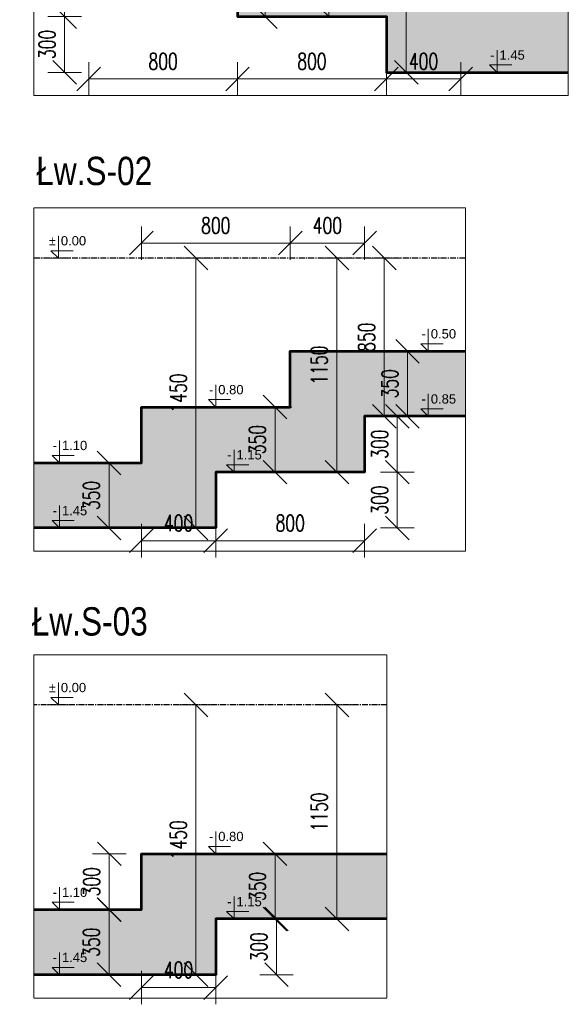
# Model space of a CAD drawing. Extents: x -274995 to 107519, y -337635 to 244261.
# Tile 46 of 49: x 69516 to 72465, y -18977 to -13687. Entities that reach past the tile are written whole.
import ezdxf
from ezdxf.enums import TextEntityAlignment as Align

# ---------------------------------------------------------------- set-up
doc = ezdxf.new("R2010")
doc.units = 0
doc.header["$LTSCALE"] = 10
doc.header["$MEASUREMENT"] = 0
doc.linetypes.add('CENTER', pattern=[50.8, 31.75, -6.35, 6.35, -6.35])
doc.linetypes.add('HIDDEN', pattern=[0.375, 0.25, -0.125])
doc.layers.add('AutoCAD_Structural_Detailing_symbole graficzne', color=7, linetype='Continuous')
for name, color, linetype, lineweight in [('P-Linia1', 3, 'Continuous', 40), ('P-Linia1a', 142, 'Continuous', 53), ('P-Opis', 1, 'Continuous', 18), ('P-Opis fundamenty', 193, 'Continuous', 9), ('P-Przerywana', 13, 'HIDDEN', 9), ('P-Wymiar', 254, 'Continuous', 9)]:
    doc.layers.add(name, color=color, linetype=linetype, lineweight=lineweight)
doc.styles.add('_Fd Opis', font='arial.ttf', dxfattribs={"width": 0.8})
doc.styles.add('ROMANS', font='romans.shx', dxfattribs={"width": 0.7})
doc.styles.add('style1', font='arial.ttf')
doc.dimstyles.new('A50', dxfattribs={"dimscale": 50, "dimtxt": 1.75, "dimasz": 0.1, "dimexe": 0, "dimexo": 0, "dimgap": 1, "dimtad": 1, "dimdec": 4, "dimrnd": 0.1, "dimdsep": 46, "dimtxsty": 'ROMANS', "dimblk": '[[[[[[[[', "dimcen": 2, "dimdle": 2, "dimse1": 1, "dimse2": 1, "dimclrd": 256, "dimclrt": 1, "dimadec": 0, "dimazin": 0, "dimtfac": 1, "dimtdec": 4, "dimtix": 1, "dimtmove": 2, "dimatfit": 3, "dimldrblk": '[[[[[[[[', "dimfxl": 1, "dimtvp": 0.6, "dimtolj": 1, "dimlwd": -1, "dimarcsym": 0})

# ---------------------------------------------------------------- blocks, each defined once
blk = doc.blocks.new('[[[[[[[[')
at = {"layer": 'P-Wymiar'}
for p, q in [((-12.7, -12.7), (12.7, 12.7)), ((0, 18), (0, -18)), ((0, 0), (-4.6, 0))]:
    blk.add_line(p, q, dxfattribs=at)
blk = doc.blocks.new('*D149')
at = {"layer": 'Defpoints', "color": 0, "lineweight": 30, "transparency": 16777216}
for p in [(572.4, 456.7), (679.1, 456.7), (572.4, -993.3)]:
    blk.add_point(p, dxfattribs=at)
at = {"layer": 'P-Opis', "transparency": 16777216}
blk.add_line((679.1, -988.3), (679.1, 451.7), dxfattribs=at)
at = {"layer": 'P-Opis', "transparency": 16777216, "xscale": 5, "yscale": 5, "zscale": 5}
for p, rotation in [((679.1, 456.7), 90), ((679.1, -993.3), 270)]:
    blk.add_blockref('[[[[[[[[', p, dxfattribs=dict(at, rotation=rotation))
at = {"layer": 'P-Opis', "color": 1, "transparency": 16777216, "insert": (584.4, -268.3), "char_height": 87.5, "attachment_point": 5, "rotation": 90, "style": 'ROMANS'}
blk.add_mtext('\\A1;1450', dxfattribs=at)
blk = doc.blocks.new('*D150')
at = {"layer": 'Defpoints', "color": 0, "lineweight": 30, "transparency": 16777216}
for p in [(-78.4, 456.7), (-71.1, 456.7), (-71.1, -693.3)]:
    blk.add_point(p, dxfattribs=at)
at = {"layer": 'P-Opis', "transparency": 16777216}
blk.add_line((-78.4, -688.3), (-78.4, 451.7), dxfattribs=at)
at = {"layer": 'P-Opis', "transparency": 16777216, "xscale": 5, "yscale": 5, "zscale": 5}
for p, rotation in [((-78.4, 456.7), 90), ((-78.4, -693.3), 270)]:
    blk.add_blockref('[[[[[[[[', p, dxfattribs=dict(at, rotation=rotation))
at = {"layer": 'P-Opis', "color": 1, "transparency": 16777216, "insert": (-173.1, -118.3), "char_height": 87.5, "attachment_point": 5, "rotation": 90, "style": 'ROMANS'}
blk.add_mtext('\\A1;1150', dxfattribs=at)
blk = doc.blocks.new('*D151')
at = {"layer": 'Defpoints', "color": 0, "lineweight": 30, "transparency": 16777216}
for p in [(-874, 456.7), (-865.5, 456.7), (-865.5, -393.3)]:
    blk.add_point(p, dxfattribs=at)
at = {"layer": 'P-Opis', "transparency": 16777216}
blk.add_line((-874, -388.3), (-874, 451.7), dxfattribs=at)
at = {"layer": 'P-Opis', "transparency": 16777216, "xscale": 5, "yscale": 5, "zscale": 5}
for p, rotation in [((-874, 456.7), 90), ((-874, -393.3), 270)]:
    blk.add_blockref('[[[[[[[[', p, dxfattribs=dict(at, rotation=rotation))
at = {"layer": 'P-Opis', "color": 1, "transparency": 16777216, "insert": (-968.7, 31.7), "char_height": 87.5, "attachment_point": 5, "rotation": 90, "style": 'ROMANS'}
blk.add_mtext('\\A1;850', dxfattribs=at)
blk = doc.blocks.new('*D152')
at = {"layer": 'Defpoints', "color": 0, "lineweight": 30, "transparency": 16777216}
for p in [(-1027.6, -393.3), (-227.6, -393.3), (-227.6, -1028.7)]:
    blk.add_point(p, dxfattribs=at)
at = {"layer": 'P-Opis', "transparency": 16777216}
blk.add_line((-1022.6, -1028.7), (-232.6, -1028.7), dxfattribs=at)
at = {"layer": 'P-Opis', "transparency": 16777216, "xscale": 5, "yscale": 5, "zscale": 5, "rotation": 180}
blk.add_blockref('[[[[[[[[', (-1027.6, -1028.7), dxfattribs=at)
at = {"layer": 'P-Opis', "transparency": 16777216, "xscale": 5, "yscale": 5, "zscale": 5}
blk.add_blockref('[[[[[[[[', (-227.6, -1028.7), dxfattribs=at)
at = {"layer": 'P-Opis', "color": 1, "transparency": 16777216, "insert": (-627.6, -934), "char_height": 87.5, "attachment_point": 5, "style": 'ROMANS'}
blk.add_mtext('\\A1;800', dxfattribs=at)
blk = doc.blocks.new('*D153')
at = {"layer": 'Defpoints', "color": 0, "lineweight": 30, "transparency": 16777216}
for p in [(-227.6, -393.3), (572.4, -1028.7), (572.4, -1028.7)]:
    blk.add_point(p, dxfattribs=at)
at = {"layer": 'P-Opis', "transparency": 16777216}
blk.add_line((-222.6, -1028.7), (567.4, -1028.7), dxfattribs=at)
at = {"layer": 'P-Opis', "transparency": 16777216, "xscale": 5, "yscale": 5, "zscale": 5, "rotation": 180}
blk.add_blockref('[[[[[[[[', (-227.6, -1028.7), dxfattribs=at)
at = {"layer": 'P-Opis', "transparency": 16777216, "xscale": 5, "yscale": 5, "zscale": 5}
blk.add_blockref('[[[[[[[[', (572.4, -1028.7), dxfattribs=at)
at = {"layer": 'P-Opis', "color": 1, "transparency": 16777216, "insert": (172.4, -934), "char_height": 87.5, "attachment_point": 5, "style": 'ROMANS'}
blk.add_mtext('\\A1;800', dxfattribs=at)
blk = doc.blocks.new('*D154')
at = {"layer": 'Defpoints', "color": 0, "lineweight": 30, "transparency": 16777216}
for p in [(972.4, -643.3), (572.4, -1028.7), (972.4, -1028.7)]:
    blk.add_point(p, dxfattribs=at)
at = {"layer": 'P-Opis', "transparency": 16777216}
blk.add_line((577.4, -1028.7), (967.4, -1028.7), dxfattribs=at)
at = {"layer": 'P-Opis', "transparency": 16777216, "xscale": 5, "yscale": 5, "zscale": 5, "rotation": 180}
blk.add_blockref('[[[[[[[[', (572.4, -1028.7), dxfattribs=at)
at = {"layer": 'P-Opis', "transparency": 16777216, "xscale": 5, "yscale": 5, "zscale": 5}
blk.add_blockref('[[[[[[[[', (972.4, -1028.7), dxfattribs=at)
at = {"layer": 'P-Opis', "color": 1, "transparency": 16777216, "insert": (772.4, -934), "char_height": 87.5, "attachment_point": 5, "style": 'ROMANS'}
blk.add_mtext('\\A1;400', dxfattribs=at)
blk = doc.blocks.new('*D155')
at = {"layer": 'Defpoints', "color": 0, "lineweight": 30, "transparency": 16777216}
for p in [(-1156.7, -693.3), (572.4, -693.3), (572.4, -993.3)]:
    blk.add_point(p, dxfattribs=at)
at = {"layer": 'P-Opis', "transparency": 16777216}
blk.add_line((-1156.7, -988.3), (-1156.7, -698.3), dxfattribs=at)
at = {"layer": 'P-Opis', "transparency": 16777216, "xscale": 5, "yscale": 5, "zscale": 5}
for p, rotation in [((-1156.7, -693.3), 90), ((-1156.7, -993.3), 270)]:
    blk.add_blockref('[[[[[[[[', p, dxfattribs=dict(at, rotation=rotation))
at = {"layer": 'P-Opis', "color": 1, "transparency": 16777216, "insert": (-1251.4, -843.3), "char_height": 87.5, "attachment_point": 5, "rotation": 90, "style": 'ROMANS'}
blk.add_mtext('\\A1;300', dxfattribs=at)
blk = doc.blocks.new('*D156')
at = {"layer": 'Defpoints', "color": 0, "lineweight": 30, "transparency": 16777216}
for p in [(-1156.7, -393.3), (-227.6, -393.3), (572.4, -693.3)]:
    blk.add_point(p, dxfattribs=at)
at = {"layer": 'P-Opis', "transparency": 16777216}
blk.add_line((-1156.7, -688.3), (-1156.7, -398.3), dxfattribs=at)
at = {"layer": 'P-Opis', "transparency": 16777216, "xscale": 5, "yscale": 5, "zscale": 5}
for p, rotation in [((-1156.7, -393.3), 90), ((-1156.7, -693.3), 270)]:
    blk.add_blockref('[[[[[[[[', p, dxfattribs=dict(at, rotation=rotation))
at = {"layer": 'P-Opis', "color": 1, "transparency": 16777216, "insert": (-1251.4, -543.3), "char_height": 87.5, "attachment_point": 5, "rotation": 90, "style": 'ROMANS'}
blk.add_mtext('\\A1;300', dxfattribs=at)
blk = doc.blocks.new('*D157')
at = {"layer": 'Defpoints', "color": 0, "lineweight": 30, "transparency": 16777216}
for p in [(-1156.7, -93.3), (-1027.6, -93.3), (-227.6, -393.3)]:
    blk.add_point(p, dxfattribs=at)
at = {"layer": 'P-Opis', "transparency": 16777216}
blk.add_line((-1156.7, -388.3), (-1156.7, -98.3), dxfattribs=at)
at = {"layer": 'P-Opis', "transparency": 16777216, "xscale": 5, "yscale": 5, "zscale": 5}
for p, rotation in [((-1156.7, -93.3), 90), ((-1156.7, -393.3), 270)]:
    blk.add_blockref('[[[[[[[[', p, dxfattribs=dict(at, rotation=rotation))
at = {"layer": 'P-Opis', "color": 1, "transparency": 16777216, "insert": (-1251.4, -243.3), "char_height": 87.5, "attachment_point": 5, "rotation": 90, "style": 'ROMANS'}
blk.add_mtext('\\A1;300', dxfattribs=at)
blk = doc.blocks.new('*D158')
at = {"layer": 'Defpoints', "color": 0, "lineweight": 30, "transparency": 16777216}
for p in [(-1207, 256.7), (-1246.3, -93.3), (-1235, -93.3)]:
    blk.add_point(p, dxfattribs=at)
at = {"layer": 'P-Opis', "transparency": 16777216}
blk.add_line((-1246.3, 251.7), (-1246.3, -88.3), dxfattribs=at)
at = {"layer": 'P-Opis', "transparency": 16777216, "xscale": 5, "yscale": 5, "zscale": 5}
for p, rotation in [((-1246.3, 256.7), 90), ((-1246.3, -93.3), 270)]:
    blk.add_blockref('[[[[[[[[', p, dxfattribs=dict(at, rotation=rotation))
at = {"layer": 'P-Opis', "color": 1, "transparency": 16777216, "insert": (-1341, 81.7), "char_height": 87.5, "attachment_point": 5, "rotation": 90, "style": 'ROMANS'}
blk.add_mtext('\\A1;350', dxfattribs=at)
blk = doc.blocks.new('*D159')
at = {"layer": 'Defpoints', "color": 0, "lineweight": 30, "transparency": 16777216}
for p in [(172.4, 537.3), (-627.6, 106.7), (172.4, -43.3)]:
    blk.add_point(p, dxfattribs=at)
at = {"layer": 'P-Opis', "transparency": 16777216}
blk.add_line((-622.6, 537.3), (167.4, 537.3), dxfattribs=at)
at = {"layer": 'P-Opis', "transparency": 16777216, "xscale": 5, "yscale": 5, "zscale": 5, "rotation": 180}
blk.add_blockref('[[[[[[[[', (-627.6, 537.3), dxfattribs=at)
at = {"layer": 'P-Opis', "transparency": 16777216, "xscale": 5, "yscale": 5, "zscale": 5}
blk.add_blockref('[[[[[[[[', (172.4, 537.3), dxfattribs=at)
at = {"layer": 'P-Opis', "color": 1, "transparency": 16777216, "insert": (-227.6, 632), "char_height": 87.5, "attachment_point": 5, "style": 'ROMANS'}
blk.add_mtext('\\A1;800', dxfattribs=at)
blk = doc.blocks.new('*D160')
at = {"layer": 'Defpoints', "color": 0, "lineweight": 30, "transparency": 16777216}
for p in [(972.4, 537.3), (172.4, -43.3), (972.4, -493.3)]:
    blk.add_point(p, dxfattribs=at)
at = {"layer": 'P-Opis', "transparency": 16777216}
blk.add_line((177.4, 537.3), (967.4, 537.3), dxfattribs=at)
at = {"layer": 'P-Opis', "transparency": 16777216, "xscale": 5, "yscale": 5, "zscale": 5, "rotation": 180}
blk.add_blockref('[[[[[[[[', (172.4, 537.3), dxfattribs=at)
at = {"layer": 'P-Opis', "transparency": 16777216, "xscale": 5, "yscale": 5, "zscale": 5}
blk.add_blockref('[[[[[[[[', (972.4, 537.3), dxfattribs=at)
at = {"layer": 'P-Opis', "color": 1, "transparency": 16777216, "insert": (572.4, 632), "char_height": 87.5, "attachment_point": 5, "style": 'ROMANS'}
blk.add_mtext('\\A1;800', dxfattribs=at)
blk = doc.blocks.new('*D161')
at = {"layer": 'Defpoints', "color": 0, "lineweight": 30, "transparency": 16777216}
for p in [(-627.6, 537.3), (-627.6, 13.9), (-1027.6, -178.2)]:
    blk.add_point(p, dxfattribs=at)
at = {"layer": 'P-Opis', "transparency": 16777216}
blk.add_line((-1022.6, 537.3), (-632.6, 537.3), dxfattribs=at)
at = {"layer": 'P-Opis', "transparency": 16777216, "xscale": 5, "yscale": 5, "zscale": 5, "rotation": 180}
blk.add_blockref('[[[[[[[[', (-1027.6, 537.3), dxfattribs=at)
at = {"layer": 'P-Opis', "transparency": 16777216, "xscale": 5, "yscale": 5, "zscale": 5}
blk.add_blockref('[[[[[[[[', (-627.6, 537.3), dxfattribs=at)
at = {"layer": 'P-Opis', "color": 1, "transparency": 16777216, "insert": (-827.6, 632), "char_height": 87.5, "attachment_point": 5, "style": 'ROMANS'}
blk.add_mtext('\\A1;400', dxfattribs=at)
blk = doc.blocks.new('*D162')
at = {"layer": 'Defpoints', "color": 0, "lineweight": 30, "transparency": 16777216}
for p in [(-743.4, 1165.4), (-636.8, 1165.4), (-636.8, -284.6)]:
    blk.add_point(p, dxfattribs=at)
at = {"layer": 'P-Opis', "transparency": 16777216}
blk.add_line((-743.4, -279.6), (-743.4, 1160.4), dxfattribs=at)
at = {"layer": 'P-Opis', "transparency": 16777216, "xscale": 5, "yscale": 5, "zscale": 5}
for p, rotation in [((-743.4, 1165.4), 90), ((-743.4, -284.6), 270)]:
    blk.add_blockref('[[[[[[[[', p, dxfattribs=dict(at, rotation=rotation))
at = {"layer": 'P-Opis', "color": 1, "transparency": 16777216, "insert": (-838.1, 440.4), "char_height": 87.5, "attachment_point": 5, "rotation": 90, "style": 'ROMANS'}
blk.add_mtext('\\A1;1450', dxfattribs=at)
blk = doc.blocks.new('*D163')
at = {"layer": 'Defpoints', "color": 0, "lineweight": 30, "transparency": 16777216}
for p in [(6.7, 1165.4), (14.1, 1165.4), (6.7, 15.4)]:
    blk.add_point(p, dxfattribs=at)
at = {"layer": 'P-Opis', "transparency": 16777216}
blk.add_line((14.1, 20.4), (14.1, 1160.4), dxfattribs=at)
at = {"layer": 'P-Opis', "transparency": 16777216, "xscale": 5, "yscale": 5, "zscale": 5}
for p, rotation in [((14.1, 1165.4), 90), ((14.1, 15.4), 270)]:
    blk.add_blockref('[[[[[[[[', p, dxfattribs=dict(at, rotation=rotation))
at = {"layer": 'P-Opis', "color": 1, "transparency": 16777216, "insert": (-80.6, 590.4), "char_height": 87.5, "attachment_point": 5, "rotation": 90, "style": 'ROMANS'}
blk.add_mtext('\\A1;1150', dxfattribs=at)
blk = doc.blocks.new('*D164')
at = {"layer": 'Defpoints', "color": 0, "lineweight": 30, "transparency": 16777216}
for p in [(260.3, 1165.4), (268.8, 1165.4), (260.3, 315.4)]:
    blk.add_point(p, dxfattribs=at)
at = {"layer": 'P-Opis', "transparency": 16777216}
blk.add_line((268.8, 320.4), (268.8, 1160.4), dxfattribs=at)
at = {"layer": 'P-Opis', "transparency": 16777216, "xscale": 5, "yscale": 5, "zscale": 5}
for p, rotation in [((268.8, 1165.4), 90), ((268.8, 315.4), 270)]:
    blk.add_blockref('[[[[[[[[', p, dxfattribs=dict(at, rotation=rotation))
at = {"layer": 'P-Opis', "color": 1, "transparency": 16777216, "insert": (174.1, 740.4), "char_height": 87.5, "attachment_point": 5, "rotation": 90, "style": 'ROMANS'}
blk.add_mtext('\\A1;850', dxfattribs=at)
blk = doc.blocks.new('*D165')
at = {"layer": 'Defpoints', "color": 0, "lineweight": 30, "transparency": 16777216}
for p in [(163.2, 315.4), (-636.8, -353.1), (-636.8, -353.1)]:
    blk.add_point(p, dxfattribs=at)
at = {"layer": 'P-Opis', "transparency": 16777216}
blk.add_line((158.2, -353.1), (-631.8, -353.1), dxfattribs=at)
at = {"layer": 'P-Opis', "transparency": 16777216, "xscale": 5, "yscale": 5, "zscale": 5, "rotation": 180}
blk.add_blockref('[[[[[[[[', (-636.8, -353.1), dxfattribs=at)
at = {"layer": 'P-Opis', "transparency": 16777216, "xscale": 5, "yscale": 5, "zscale": 5}
blk.add_blockref('[[[[[[[[', (163.2, -353.1), dxfattribs=at)
at = {"layer": 'P-Opis', "color": 1, "transparency": 16777216, "insert": (-236.8, -258.5), "char_height": 87.5, "attachment_point": 5, "style": 'ROMANS'}
blk.add_mtext('\\A1;800', dxfattribs=at)
blk = doc.blocks.new('*D166')
at = {"layer": 'Defpoints', "color": 0, "lineweight": 30, "transparency": 16777216}
for p in [(-1036.8, 65.4), (-1036.8, -353.1), (-636.8, -353.1)]:
    blk.add_point(p, dxfattribs=at)
at = {"layer": 'P-Opis', "transparency": 16777216}
blk.add_line((-641.8, -353.1), (-1031.8, -353.1), dxfattribs=at)
at = {"layer": 'P-Opis', "transparency": 16777216, "xscale": 5, "yscale": 5, "zscale": 5, "rotation": 180}
blk.add_blockref('[[[[[[[[', (-1036.8, -353.1), dxfattribs=at)
at = {"layer": 'P-Opis', "transparency": 16777216, "xscale": 5, "yscale": 5, "zscale": 5}
blk.add_blockref('[[[[[[[[', (-636.8, -353.1), dxfattribs=at)
at = {"layer": 'P-Opis', "color": 1, "transparency": 16777216, "insert": (-836.8, -258.5), "char_height": 87.5, "attachment_point": 5, "style": 'ROMANS'}
blk.add_mtext('\\A1;400', dxfattribs=at)
blk = doc.blocks.new('*D167')
at = {"layer": 'Defpoints', "color": 0, "lineweight": 30, "transparency": 16777216}
for p in [(-636.8, 15.4), (338.9, 15.4), (-636.8, -284.6)]:
    blk.add_point(p, dxfattribs=at)
at = {"layer": 'P-Opis', "transparency": 16777216}
blk.add_line((338.9, -279.6), (338.9, 10.4), dxfattribs=at)
at = {"layer": 'P-Opis', "transparency": 16777216, "xscale": 5, "yscale": 5, "zscale": 5}
for p, rotation in [((338.9, 15.4), 90), ((338.9, -284.6), 270)]:
    blk.add_blockref('[[[[[[[[', p, dxfattribs=dict(at, rotation=rotation))
at = {"layer": 'P-Opis', "color": 1, "transparency": 16777216, "insert": (244.2, -134.6), "char_height": 87.5, "attachment_point": 5, "rotation": 90, "style": 'ROMANS'}
blk.add_mtext('\\A1;300', dxfattribs=at)
blk = doc.blocks.new('*D168')
at = {"layer": 'Defpoints', "color": 0, "lineweight": 30, "transparency": 16777216}
for p in [(163.2, 315.4), (338.9, 315.4), (-636.8, 15.4)]:
    blk.add_point(p, dxfattribs=at)
at = {"layer": 'P-Opis', "transparency": 16777216}
blk.add_line((338.9, 20.4), (338.9, 310.4), dxfattribs=at)
at = {"layer": 'P-Opis', "transparency": 16777216, "xscale": 5, "yscale": 5, "zscale": 5}
for p, rotation in [((338.9, 315.4), 90), ((338.9, 15.4), 270)]:
    blk.add_blockref('[[[[[[[[', p, dxfattribs=dict(at, rotation=rotation))
at = {"layer": 'P-Opis', "color": 1, "transparency": 16777216, "insert": (244.2, 165.4), "char_height": 87.5, "attachment_point": 5, "rotation": 90, "style": 'ROMANS'}
blk.add_mtext('\\A1;300', dxfattribs=at)
blk = doc.blocks.new('*D169')
at = {"layer": 'Defpoints', "color": 0, "lineweight": 30, "transparency": 16777216}
for p in [(-1036.8, 1246), (-236.8, 815.4), (-1036.8, 665.4)]:
    blk.add_point(p, dxfattribs=at)
at = {"layer": 'P-Opis', "transparency": 16777216}
blk.add_line((-241.8, 1246), (-1031.8, 1246), dxfattribs=at)
at = {"layer": 'P-Opis', "transparency": 16777216, "xscale": 5, "yscale": 5, "zscale": 5, "rotation": 180}
blk.add_blockref('[[[[[[[[', (-1036.8, 1246), dxfattribs=at)
at = {"layer": 'P-Opis', "transparency": 16777216, "xscale": 5, "yscale": 5, "zscale": 5}
blk.add_blockref('[[[[[[[[', (-236.8, 1246), dxfattribs=at)
at = {"layer": 'P-Opis', "color": 1, "transparency": 16777216, "insert": (-636.8, 1340.7), "char_height": 87.5, "attachment_point": 5, "style": 'ROMANS'}
blk.add_mtext('\\A1;800', dxfattribs=at)
blk = doc.blocks.new('*D170')
at = {"layer": 'Defpoints', "color": 0, "lineweight": 30, "transparency": 16777216}
for p in [(-236.8, 1246), (-236.8, 722.6), (163.2, 530.5)]:
    blk.add_point(p, dxfattribs=at)
at = {"layer": 'P-Opis', "transparency": 16777216}
blk.add_line((158.2, 1246), (-231.8, 1246), dxfattribs=at)
at = {"layer": 'P-Opis', "transparency": 16777216, "xscale": 5, "yscale": 5, "zscale": 5, "rotation": 180}
blk.add_blockref('[[[[[[[[', (-236.8, 1246), dxfattribs=at)
at = {"layer": 'P-Opis', "transparency": 16777216, "xscale": 5, "yscale": 5, "zscale": 5}
blk.add_blockref('[[[[[[[[', (163.2, 1246), dxfattribs=at)
at = {"layer": 'P-Opis', "color": 1, "transparency": 16777216, "insert": (-36.8, 1340.7), "char_height": 87.5, "attachment_point": 5, "style": 'ROMANS'}
blk.add_mtext('\\A1;400', dxfattribs=at)
blk = doc.blocks.new('*D171')
at = {"layer": 'Defpoints', "color": 0, "lineweight": 30, "transparency": 16777216}
for p in [(386.6, 665.4), (386.6, 315.4), (393.8, 315.4)]:
    blk.add_point(p, dxfattribs=at)
at = {"layer": 'P-Opis', "transparency": 16777216}
blk.add_line((393.8, 660.4), (393.8, 320.4), dxfattribs=at)
at = {"layer": 'P-Opis', "transparency": 16777216, "xscale": 5, "yscale": 5, "zscale": 5}
for p, rotation in [((393.8, 665.4), 90), ((393.8, 315.4), 270)]:
    blk.add_blockref('[[[[[[[[', p, dxfattribs=dict(at, rotation=rotation))
at = {"layer": 'P-Opis', "color": 1, "transparency": 16777216, "insert": (299.1, 490.4), "char_height": 87.5, "attachment_point": 5, "rotation": 90, "style": 'ROMANS'}
blk.add_mtext('\\A1;350', dxfattribs=at)
blk = doc.blocks.new('*D172')
at = {"layer": 'Defpoints', "color": 0, "lineweight": 30, "transparency": 16777216}
for p in [(-307.1, 365.4), (-318, 15.4), (-307.1, 15.4)]:
    blk.add_point(p, dxfattribs=at)
at = {"layer": 'P-Opis', "transparency": 16777216}
blk.add_line((-318, 360.4), (-318, 20.4), dxfattribs=at)
at = {"layer": 'P-Opis', "transparency": 16777216, "xscale": 5, "yscale": 5, "zscale": 5}
for p, rotation in [((-318, 365.4), 90), ((-318, 15.4), 270)]:
    blk.add_blockref('[[[[[[[[', p, dxfattribs=dict(at, rotation=rotation))
at = {"layer": 'P-Opis', "color": 1, "transparency": 16777216, "insert": (-412.7, 190.4), "char_height": 87.5, "attachment_point": 5, "rotation": 90, "style": 'ROMANS'}
blk.add_mtext('\\A1;350', dxfattribs=at)
blk = doc.blocks.new('*D173')
at = {"layer": 'Defpoints', "color": 0, "lineweight": 30, "transparency": 16777216}
for p in [(-1177.8, 65.4), (-1210.4, -284.6), (-1177.8, -284.6)]:
    blk.add_point(p, dxfattribs=at)
at = {"layer": 'P-Opis', "transparency": 16777216}
blk.add_line((-1210.4, 60.4), (-1210.4, -279.6), dxfattribs=at)
at = {"layer": 'P-Opis', "transparency": 16777216, "xscale": 5, "yscale": 5, "zscale": 5}
for p, rotation in [((-1210.4, 65.4), 90), ((-1210.4, -284.6), 270)]:
    blk.add_blockref('[[[[[[[[', p, dxfattribs=dict(at, rotation=rotation))
at = {"layer": 'P-Opis', "color": 1, "transparency": 16777216, "insert": (-1305.1, -109.6), "char_height": 87.5, "attachment_point": 5, "rotation": 90, "style": 'ROMANS'}
blk.add_mtext('\\A1;350', dxfattribs=at)
blk = doc.blocks.new('*D186')
at = {"layer": 'Defpoints', "color": 0, "lineweight": 30, "transparency": 16777216}
for p in [(-641.1, 1206.7), (-534.5, 1206.7), (-534.5, -243.3)]:
    blk.add_point(p, dxfattribs=at)
at = {"layer": 'P-Opis', "transparency": 16777216}
blk.add_line((-641.1, -238.3), (-641.1, 1201.7), dxfattribs=at)
at = {"layer": 'P-Opis', "transparency": 16777216, "xscale": 5, "yscale": 5, "zscale": 5}
for p, rotation in [((-641.1, 1206.7), 90), ((-641.1, -243.3), 270)]:
    blk.add_blockref('[[[[[[[[', p, dxfattribs=dict(at, rotation=rotation))
at = {"layer": 'P-Opis', "color": 1, "transparency": 16777216, "insert": (-735.8, 481.7), "char_height": 87.5, "attachment_point": 5, "rotation": 90, "style": 'ROMANS'}
blk.add_mtext('\\A1;1450', dxfattribs=at)
blk = doc.blocks.new('*D187')
at = {"layer": 'Defpoints', "color": 0, "lineweight": 30, "transparency": 16777216}
for p in [(109.1, 1206.7), (116.4, 1206.7), (109.1, 56.7)]:
    blk.add_point(p, dxfattribs=at)
at = {"layer": 'P-Opis', "transparency": 16777216}
blk.add_line((116.4, 61.7), (116.4, 1201.7), dxfattribs=at)
at = {"layer": 'P-Opis', "transparency": 16777216, "xscale": 5, "yscale": 5, "zscale": 5}
for p, rotation in [((116.4, 1206.7), 90), ((116.4, 56.7), 270)]:
    blk.add_blockref('[[[[[[[[', p, dxfattribs=dict(at, rotation=rotation))
at = {"layer": 'P-Opis', "color": 1, "transparency": 16777216, "insert": (21.7, 631.7), "char_height": 87.5, "attachment_point": 5, "rotation": 90, "style": 'ROMANS'}
blk.add_mtext('\\A1;1150', dxfattribs=at)
blk = doc.blocks.new('*D188')
at = {"layer": 'Defpoints', "color": 0, "lineweight": 30, "transparency": 16777216}
for p in [(-934.5, 106.7), (-934.5, -311.8), (-534.5, -311.8)]:
    blk.add_point(p, dxfattribs=at)
at = {"layer": 'P-Opis', "transparency": 16777216}
blk.add_line((-539.5, -311.8), (-929.5, -311.8), dxfattribs=at)
at = {"layer": 'P-Opis', "transparency": 16777216, "xscale": 5, "yscale": 5, "zscale": 5, "rotation": 180}
blk.add_blockref('[[[[[[[[', (-934.5, -311.8), dxfattribs=at)
at = {"layer": 'P-Opis', "transparency": 16777216, "xscale": 5, "yscale": 5, "zscale": 5}
blk.add_blockref('[[[[[[[[', (-534.5, -311.8), dxfattribs=at)
at = {"layer": 'P-Opis', "color": 1, "transparency": 16777216, "insert": (-734.5, -217.1), "char_height": 87.5, "attachment_point": 5, "style": 'ROMANS'}
blk.add_mtext('\\A1;400', dxfattribs=at)
blk = doc.blocks.new('*D189')
at = {"layer": 'Defpoints', "color": 0, "lineweight": 30, "transparency": 16777216}
for p in [(-321.5, 56.7), (-208.1, 56.7), (-1183.8, -243.3)]:
    blk.add_point(p, dxfattribs=at)
at = {"layer": 'P-Opis', "transparency": 16777216}
blk.add_line((-208.1, -238.3), (-208.1, 51.7), dxfattribs=at)
at = {"layer": 'P-Opis', "transparency": 16777216, "xscale": 5, "yscale": 5, "zscale": 5}
for p, rotation in [((-208.1, 56.7), 90), ((-208.1, -243.3), 270)]:
    blk.add_blockref('[[[[[[[[', p, dxfattribs=dict(at, rotation=rotation))
at = {"layer": 'P-Opis', "color": 1, "transparency": 16777216, "insert": (-302.8, -93.3), "char_height": 87.5, "attachment_point": 5, "rotation": 90, "style": 'ROMANS'}
blk.add_mtext('\\A1;300', dxfattribs=at)
blk = doc.blocks.new('*D190')
at = {"layer": 'Defpoints', "color": 0, "lineweight": 30, "transparency": 16777216}
for p in [(-204.8, 406.7), (-215.6, 56.7), (-204.8, 56.7)]:
    blk.add_point(p, dxfattribs=at)
at = {"layer": 'P-Opis', "transparency": 16777216}
blk.add_line((-215.6, 401.7), (-215.6, 61.7), dxfattribs=at)
at = {"layer": 'P-Opis', "transparency": 16777216, "xscale": 5, "yscale": 5, "zscale": 5}
for p, rotation in [((-215.6, 406.7), 90), ((-215.6, 56.7), 270)]:
    blk.add_blockref('[[[[[[[[', p, dxfattribs=dict(at, rotation=rotation))
at = {"layer": 'P-Opis', "color": 1, "transparency": 16777216, "insert": (-310.3, 231.7), "char_height": 87.5, "attachment_point": 5, "rotation": 90, "style": 'ROMANS'}
blk.add_mtext('\\A1;350', dxfattribs=at)
blk = doc.blocks.new('*D191')
at = {"layer": 'Defpoints', "color": 0, "lineweight": 30, "transparency": 16777216}
for p in [(-1075.5, 106.7), (-1108, -243.3), (-1075.5, -243.3)]:
    blk.add_point(p, dxfattribs=at)
at = {"layer": 'P-Opis', "transparency": 16777216}
blk.add_line((-1108, 101.7), (-1108, -238.3), dxfattribs=at)
at = {"layer": 'P-Opis', "transparency": 16777216, "xscale": 5, "yscale": 5, "zscale": 5}
for p, rotation in [((-1108, 106.7), 90), ((-1108, -243.3), 270)]:
    blk.add_blockref('[[[[[[[[', p, dxfattribs=dict(at, rotation=rotation))
at = {"layer": 'P-Opis', "color": 1, "transparency": 16777216, "insert": (-1202.7, -68.3), "char_height": 87.5, "attachment_point": 5, "rotation": 90, "style": 'ROMANS'}
blk.add_mtext('\\A1;350', dxfattribs=at)
blk = doc.blocks.new('*D192')
at = {"layer": 'Defpoints', "color": 0, "lineweight": 30, "transparency": 16777216}
for p in [(-934.5, 406.7), (-1107, 106.7), (-934.5, 106.7)]:
    blk.add_point(p, dxfattribs=at)
at = {"layer": 'P-Opis', "transparency": 16777216}
blk.add_line((-1107, 401.7), (-1107, 111.7), dxfattribs=at)
at = {"layer": 'P-Opis', "transparency": 16777216, "xscale": 5, "yscale": 5, "zscale": 5}
for p, rotation in [((-1107, 406.7), 90), ((-1107, 106.7), 270)]:
    blk.add_blockref('[[[[[[[[', p, dxfattribs=dict(at, rotation=rotation))
at = {"layer": 'P-Opis', "color": 1, "transparency": 16777216, "insert": (-1201.7, 256.7), "char_height": 87.5, "attachment_point": 5, "rotation": 90, "style": 'ROMANS'}
blk.add_mtext('\\A1;300', dxfattribs=at)
blk = doc.blocks.new('A$C3C9C65D7')
at = {"layer": 'P-Linia1a', "transparency": 33554549}
h = blk.add_hatch(color=256, dxfattribs=at)
h.dxf.hatch_style = 1
h.paths.add_polyline_path([(1550.41999, -993.27995), (1550.41999, -643.27995), (972.44511, -643.27995), (972.44511, -343.27995), (172.44511, -343.27995), (172.44511, -43.27995), (-627.55489, -43.27995), (-627.55489, 256.72005), (-1322.43003, 256.72005), (-1322.43003, -93.27995), (-1027.55489, -93.27995), (-1027.55489, -393.27995), (-227.55489, -393.27995), (-227.55489, -693.27995), (572.44511, -693.27995), (572.44511, -993.27995)])
at = {"layer": 'AutoCAD_Structural_Detailing_symbole graficzne', "color": 1, "lineweight": 0}
for p, q in [((1181.95128, 456.72005), (1181.95128, 576.72005)), ((1261.95128, 496.72005), (1141.95128, 496.72005)), ((1141.95128, 496.72005), (1181.95128, 456.72005)), ((1241.95128, 456.72005), (1121.95128, 456.72005)), ((-677.9469, 256.72005), (-677.9469, 376.72005)), ((-597.9469, 296.72005), (-717.9469, 296.72005)), ((-717.9469, 296.72005), (-677.9469, 256.72005)), ((-617.9469, 256.72005), (-737.9469, 256.72005)), ((57.68362, -43.27995), (57.68362, 76.72005)), ((-1174.99246, -93.27995), (-1174.99246, 26.72005)), ((117.68362, -43.27995), (-2.31638, -43.27995)), ((137.68362, -3.27995), (17.68362, -3.27995)), ((17.68362, -3.27995), (57.68362, -43.27995)), ((-1114.99246, -93.27995), (-1234.99246, -93.27995)), ((-1094.99246, -53.27995), (-1214.99246, -53.27995)), ((-1214.99246, -53.27995), (-1174.99246, -93.27995)), ((972.44511, -343.27995), (972.44511, -223.27995)), ((-627.55489, -393.27995), (-627.55489, -273.27995)), ((1052.44511, -303.27995), (932.44511, -303.27995)), ((932.44511, -303.27995), (972.44511, -343.27995)), ((-547.55489, -353.27995), (-667.55489, -353.27995)), ((-667.55489, -353.27995), (-627.55489, -393.27995)), ((1032.44511, -343.27995), (912.44511, -343.27995)), ((-567.55489, -393.27995), (-687.55489, -393.27995)), ((1378.20065, -643.27995), (1378.20065, -523.27995)), ((262.69521, -693.27995), (262.69521, -573.27995)), ((1458.20065, -603.27995), (1338.20065, -603.27995)), ((1338.20065, -603.27995), (1378.20065, -643.27995)), ((342.69521, -653.27995), (222.69521, -653.27995)), ((222.69521, -653.27995), (262.69521, -693.27995)), ((1438.20065, -643.27995), (1318.20065, -643.27995)), ((322.69521, -693.27995), (202.69521, -693.27995)), ((1167.15903, -993.27995), (1167.15903, -873.27995)), ((1227.15903, -993.27995), (1107.15903, -993.27995)), ((1247.15903, -953.27995), (1127.15903, -953.27995)), ((1127.15903, -953.27995), (1167.15903, -993.27995))]:
    blk.add_line(p, q, dxfattribs=at)
at = {"layer": 'P-Linia1', "color": 1, "linetype": 'CENTER', "lineweight": 30, "ltscale": 0.1, "true_color": 0xf50000}
blk.add_lwpolyline([(-1322.43003, 456.72005), (1550.41999, 456.72005)], dxfattribs=at)
at = {"layer": 'P-Linia1a'}
for points in [[(1550.41999, -643.27995), (972.44511, -643.27995), (972.44511, -343.27995), (172.44511, -343.27995), (172.44511, -43.27995), (-627.55489, -43.27995), (-627.55489, 256.72005), (-1322.43003, 256.72005)], [(-1322.43003, -93.27995), (-1027.55489, -93.27995), (-1027.55489, -393.27995), (-227.55489, -393.27995), (-227.55489, -693.27995), (572.44511, -693.27995), (572.44511, -993.27995), (1550.41999, -993.27995)]]:
    blk.add_lwpolyline(points, dxfattribs=at)
at = {"layer": 'P-Przerywana'}
blk.add_lwpolyline([(1550.41999, -1118.15374), (1550.41999, 726.28695), (-1322.43003, 726.28695), (-1322.43003, -1118.15374)], close=True, dxfattribs=at)
at = {"layer": 'AutoCAD_Structural_Detailing_symbole graficzne', "color": 2, "style": 'style1'}
for s, p in [('±', (1168.61795, 510.05339)), ('-', (-691.28023, 310.05339)), ('-', (44.35029, 10.05339)), ('-', (-1188.32579, -39.94661)), ('-', (959.11178, -289.94661)), ('-', (-640.88822, -339.94661)), ('-', (1364.86732, -589.94661)), ('-', (249.36188, -639.94661)), ('-', (1153.8257, -939.94661))]:
    blk.add_text(s, height=50, dxfattribs=at).set_placement(p, align=Align.BOTTOM_RIGHT)
for s, p in [('0.00 ', (1195.28461, 510.05339)), ('0.20 ', (-664.61357, 310.05339)), ('0.50 ', (71.01695, 10.05339)), ('0.55 ', (-1161.65912, -39.94661)), ('0.80 ', (985.77845, -289.94661)), ('0.85 ', (-614.22155, -339.94661)), ('1.10 ', (1391.53398, -589.94661)), ('1.15 ', (276.02854, -639.94661)), ('1.45 ', (1180.49236, -939.94661))]:
    blk.add_text(s, height=50, dxfattribs=at).set_placement(p, align=Align.BOTTOM_LEFT)
at = {"layer": 'P-Opis', "color": 1}
for base, p1, p2, picture, middle in [((-627.55489, 537.31678), (-1027.55489, -178.23248), (-627.55489, 13.90152), '*D161', (-827.55489, 631.99191)), ((172.44511, 537.31678), (-627.55489, 106.72005), (172.44511, -43.27995), '*D159', (-227.55489, 631.99191)), ((972.44511, 537.31678), (172.44511, -43.27995), (972.44511, -493.27995), '*D160', (572.44511, 631.99191)), ((-227.55489, -1028.67007), (-1027.55489, -393.27995), (-227.55489, -393.27995), '*D152', (-627.55489, -933.99493)), ((572.44511, -1028.67007), (-227.55489, -393.27995), (572.44511, -1028.67007), '*D153', (172.44511, -933.99493)), ((972.44511, -1028.67007), (572.44511, -1028.67007), (972.44511, -643.27995), '*D154', (772.44511, -933.99493))]:
    dim = blk.add_linear_dim(base=base, p1=p1, p2=p2, dimstyle='A50', dxfattribs=at)
    dim.commit()
    dim.dimension.update_dxf_attribs({"geometry": picture, "text_midpoint": middle})
at = {"layer": 'P-Opis'}
for base, p1, p2, picture, middle in [((-874.04491, 456.72005), (-865.50983, -393.27995), (-865.50983, 456.72005), '*D151', (-968.72004, 31.72005)), ((-78.44937, 456.72005), (-71.0947, -693.27995), (-71.0947, 456.72005), '*D150', (-173.1245, -118.27995)), ((679.0789, 456.72005), (572.44511, -993.27995), (572.44511, 456.72005), '*D149', (584.40376, -268.27995))]:
    dim = blk.add_linear_dim(base=base, p1=p1, p2=p2, angle=270, dimstyle='A50', dxfattribs=at)
    dim.commit()
    dim.dimension.update_dxf_attribs({"geometry": picture, "text_midpoint": middle})
at = {"layer": 'P-Opis', "color": 1}
for base, p1, p2, picture, middle in [((-1246.32288, -93.27995), (-1207.03727, 256.72005), (-1234.99246, -93.27995), '*D158', (-1341.02786, 81.72005)), ((-1156.70687, -93.27995), (-227.55489, -393.27995), (-1027.55489, -93.27995), '*D157', (-1251.41185, -243.27995)), ((-1156.70687, -393.27995), (572.44511, -693.27995), (-227.55489, -393.27995), '*D156', (-1251.41185, -543.27995)), ((-1156.70687, -693.27995), (572.44511, -993.27995), (572.44511, -693.27995), '*D155', (-1251.41185, -843.27995))]:
    dim = blk.add_linear_dim(base=base, p1=p1, p2=p2, angle=90, dimstyle='A50', dxfattribs=at)
    dim.commit()
    dim.dimension.update_dxf_attribs({"geometry": picture, "text_midpoint": middle})
blk = doc.blocks.new('A$C02F3754C')
at = {"layer": 'P-Linia1a', "transparency": 33554549}
h = blk.add_hatch(color=256, dxfattribs=at)
h.dxf.hatch_style = 1
h.paths.add_polyline_path([(704.98036, 665.40664), (704.98036, 315.40664), (163.20004, 315.40664), (163.20004, 15.40664), (-636.79996, 15.40664), (-636.79996, -284.59336), (-1614.77484, -284.59336), (-1614.77484, 65.40664), (-1036.79996, 65.40664), (-1036.79996, 365.40664), (-236.79996, 365.40664), (-236.79996, 665.40664)])
at = {"layer": 'P-Linia1', "color": 1, "linetype": 'CENTER', "lineweight": 30, "ltscale": 0.1, "true_color": 0xf50000}
blk.add_lwpolyline([(704.98036, 1165.40664), (-1614.77484, 1165.40664)], dxfattribs=at)
at = {"layer": 'P-Linia1a'}
for points in [[(-1614.77484, 65.40664), (-1036.79996, 65.40664), (-1036.79996, 365.40664), (-236.79996, 365.40664), (-236.79996, 665.40664), (704.98036, 665.40664)], [(704.98036, 315.40664), (163.20004, 315.40664), (163.20004, 15.40664), (-636.79996, 15.40664), (-636.79996, -284.59336), (-1614.77484, -284.59336)]]:
    blk.add_lwpolyline(points, dxfattribs=at)
at = {"layer": 'P-Opis', "color": 1, "lineweight": 0}
for p, q in [((-1482.82572, 1165.40664), (-1482.82572, 1285.40664)), ((-1422.82572, 1165.40664), (-1542.82572, 1165.40664)), ((-1402.82572, 1205.40664), (-1522.82572, 1205.40664)), ((-1522.82572, 1205.40664), (-1482.82572, 1165.40664)), ((505.61497, 665.40664), (505.61497, 785.40664)), ((585.61497, 705.40664), (465.61497, 705.40664)), ((465.61497, 705.40664), (505.61497, 665.40664)), ((565.61497, 665.40664), (445.61497, 665.40664)), ((-636.79996, 365.40664), (-636.79996, 485.40664)), ((505.61497, 315.40664), (505.61497, 435.40664)), ((-556.79996, 405.40664), (-676.79996, 405.40664)), ((-676.79996, 405.40664), (-636.79996, 365.40664)), ((-576.79996, 365.40664), (-696.79996, 365.40664)), ((585.61497, 355.40664), (465.61497, 355.40664)), ((465.61497, 355.40664), (505.61497, 315.40664)), ((565.61497, 315.40664), (445.61497, 315.40664)), ((-1477.08879, 65.40664), (-1477.08879, 185.40664)), ((-538.80904, 15.40664), (-538.80904, 135.40664)), ((-1417.08879, 65.40664), (-1537.08879, 65.40664)), ((-1397.08879, 105.40664), (-1517.08879, 105.40664)), ((-1517.08879, 105.40664), (-1477.08879, 65.40664)), ((-458.80904, 55.40664), (-578.80904, 55.40664)), ((-578.80904, 55.40664), (-538.80904, 15.40664)), ((-478.80904, 15.40664), (-598.80904, 15.40664)), ((-1477.08879, -284.59336), (-1477.08879, -164.59336)), ((-1397.08879, -244.59336), (-1517.08879, -244.59336)), ((-1517.08879, -244.59336), (-1477.08879, -284.59336)), ((-1417.08879, -284.59336), (-1537.08879, -284.59336))]:
    blk.add_line(p, q, dxfattribs=at)
at = {"layer": 'P-Przerywana'}
blk.add_lwpolyline([(-1614.77484, -409.46715), (-1614.77484, 1434.97354), (704.98036, 1434.97354), (704.98036, -409.46715)], close=True, dxfattribs=at)
at = {"layer": 'P-Opis', "color": 2, "style": 'style1'}
for s, p in [('±', (-1496.15906, 1218.73998)), ('-', (492.28164, 718.73998)), ('-', (-650.1333, 418.73998)), ('-', (492.28164, 368.73998)), ('-', (-1490.42212, 118.73998)), ('-', (-552.14237, 68.73998)), ('-', (-1490.42212, -231.26002))]:
    blk.add_text(s, height=50, dxfattribs=at).set_placement(p, align=Align.BOTTOM_RIGHT)
for s, p in [('0.00 ', (-1469.49239, 1218.73998)), ('0.50 ', (518.9483, 718.73998)), ('0.80 ', (-623.46663, 418.73998)), ('0.85 ', (518.9483, 368.73998)), ('1.10 ', (-1463.75546, 118.73998)), ('1.15 ', (-525.4757, 68.73998)), ('1.45 ', (-1463.75546, -231.26002))]:
    blk.add_text(s, height=50, dxfattribs=at).set_placement(p, align=Align.BOTTOM_LEFT)
at = {"layer": 'P-Opis', "color": 1}
for base, p1, p2, angle, picture, middle in [((-1036.79996, 1246.00337), (-236.79996, 815.40664), (-1036.79996, 665.40664), 180, '*D169', (-636.79996, 1340.6785)), ((-236.79996, 1246.00337), (163.20004, 530.45411), (-236.79996, 722.58811), 180, '*D170', (-36.79996, 1340.6785)), ((393.78836, 315.40664), (386.56235, 665.40664), (386.56235, 315.40664), 90, '*D171', (299.08338, 490.40664)), ((-317.96126, 15.40664), (-307.12278, 365.40664), (-307.12278, 15.40664), 90, '*D172', (-412.66624, 190.40664)), ((338.94397, 315.40664), (-636.79996, 15.40664), (163.20004, 315.40664), 90, '*D168', (244.23899, 165.40664)), ((-636.79996, -353.12631), (163.20004, 315.40664), (-636.79996, -353.12631), 180, '*D165', (-236.79996, -258.45117)), ((-1210.3579, -284.59336), (-1177.84193, 65.40664), (-1177.84193, -284.59336), 90, '*D173', (-1305.06288, -109.59336)), ((-1036.79996, -353.12631), (-636.79996, -353.12631), (-1036.79996, 65.40664), 180, '*D166', (-836.79996, -258.45117)), ((338.94397, 15.40664), (-636.79996, -284.59336), (-636.79996, 15.40664), 90, '*D167', (244.23899, -134.59336))]:
    dim = blk.add_linear_dim(base=base, p1=p1, p2=p2, angle=angle, dimstyle='A50', dxfattribs=at)
    dim.commit()
    dim.dimension.update_dxf_attribs({"geometry": picture, "text_midpoint": middle})
at = {"layer": 'P-Opis'}
for base, p1, p2, picture, middle in [((-743.43375, 1165.40664), (-636.79996, -284.59336), (-636.79996, 1165.40664), '*D162', (-838.10889, 440.40664)), ((14.09452, 1165.40664), (6.73985, 15.40664), (6.73985, 1165.40664), '*D163', (-80.58062, 590.40664)), ((268.8087, 1165.40664), (260.27362, 315.40664), (260.27362, 1165.40664), '*D164', (174.13356, 740.40664))]:
    dim = blk.add_linear_dim(base=base, p1=p1, p2=p2, angle=270, dimstyle='A50', dxfattribs=at)
    dim.commit()
    dim.dimension.update_dxf_attribs({"geometry": picture, "text_midpoint": middle})
blk = doc.blocks.new('A$C27F2189C')
at = {"layer": 'P-Linia1a', "transparency": 33554549}
h = blk.add_hatch(color=256, dxfattribs=at)
h.dxf.hatch_style = 1
h.paths.add_polyline_path([(385.23844, 56.7294), (385.23844, 406.7294), (-934.47282, 406.7294), (-934.47282, 106.7294), (-1512.44769, 106.7294), (-1512.44769, -243.2706), (-534.47282, -243.2706), (-534.47282, 56.7294)])
at = {"layer": 'P-Linia1', "color": 1, "linetype": 'CENTER', "lineweight": 30, "ltscale": 0.1, "true_color": 0xf50000}
blk.add_lwpolyline([(385.23844, 1206.7294), (-1512.44769, 1206.7294)], dxfattribs=at)
at = {"layer": 'P-Linia1a'}
for points in [[(-1512.44769, 106.7294), (-934.47282, 106.7294), (-934.47282, 406.7294), (385.23844, 406.7294)], [(385.23844, 56.7294), (-534.47282, 56.7294), (-534.47282, -243.2706), (-1512.44769, -243.2706)]]:
    blk.add_lwpolyline(points, dxfattribs=at)
at = {"layer": 'P-Opis', "color": 1, "lineweight": 0}
for p, q in [((-1380.49858, 1206.7294), (-1380.49858, 1326.7294)), ((-1300.49858, 1246.7294), (-1420.49858, 1246.7294)), ((-1420.49858, 1246.7294), (-1380.49858, 1206.7294)), ((-1320.49858, 1206.7294), (-1440.49858, 1206.7294)), ((-534.47282, 406.7294), (-534.47282, 526.7294)), ((-454.47282, 446.7294), (-574.47282, 446.7294)), ((-574.47282, 446.7294), (-534.47282, 406.7294)), ((-474.47282, 406.7294), (-594.47282, 406.7294)), ((-1374.76165, 106.7294), (-1374.76165, 226.7294)), ((-436.48189, 56.7294), (-436.48189, 176.7294)), ((-1314.76165, 106.7294), (-1434.76165, 106.7294)), ((-1294.76165, 146.7294), (-1414.76165, 146.7294)), ((-1414.76165, 146.7294), (-1374.76165, 106.7294)), ((-376.48189, 56.7294), (-496.48189, 56.7294)), ((-356.48189, 96.7294), (-476.48189, 96.7294)), ((-476.48189, 96.7294), (-436.48189, 56.7294)), ((-1374.76165, -243.2706), (-1374.76165, -123.2706)), ((-1294.76165, -203.2706), (-1414.76165, -203.2706)), ((-1414.76165, -203.2706), (-1374.76165, -243.2706)), ((-1314.76165, -243.2706), (-1434.76165, -243.2706))]:
    blk.add_line(p, q, dxfattribs=at)
at = {"layer": 'P-Przerywana'}
blk.add_lwpolyline([(-1512.44769, -368.1444), (-1512.44769, 1476.2963), (385.23844, 1476.2963), (385.23844, -368.1444)], close=True, dxfattribs=at)
at = {"layer": 'P-Opis', "color": 2, "style": 'style1'}
for s, p in [('±', (-1393.83191, 1260.06273)), ('-', (-547.80615, 460.06273)), ('-', (-1388.09498, 160.06273)), ('-', (-449.81523, 110.06273)), ('-', (-1388.09498, -189.93727))]:
    blk.add_text(s, height=50, dxfattribs=at).set_placement(p, align=Align.BOTTOM_RIGHT)
for s, p in [('0.00 ', (-1367.16525, 1260.06273)), ('0.80 ', (-521.13949, 460.06273)), ('1.10 ', (-1361.42831, 160.06273)), ('1.15 ', (-423.14856, 110.06273)), ('1.45 ', (-1361.42831, -189.93727))]:
    blk.add_text(s, height=50, dxfattribs=at).set_placement(p, align=Align.BOTTOM_LEFT)
at = {"layer": 'P-Opis'}
for base, p1, p2, picture, middle in [((-641.10661, 1206.7294), (-534.47282, -243.2706), (-534.47282, 1206.7294), '*D186', (-735.78174, 481.7294)), ((116.42166, 1206.7294), (109.06699, 56.7294), (109.06699, 1206.7294), '*D187', (21.74652, 631.7294))]:
    dim = blk.add_linear_dim(base=base, p1=p1, p2=p2, angle=270, dimstyle='A50', dxfattribs=at)
    dim.commit()
    dim.dimension.update_dxf_attribs({"geometry": picture, "text_midpoint": middle})
at = {"layer": 'P-Opis', "color": 1}
for base, p1, p2, angle, picture, middle in [((-1107.01908, 106.7294), (-934.47282, 406.7294), (-934.47282, 106.7294), 90, '*D192', (-1201.72406, 256.7294)), ((-215.63411, 56.7294), (-204.79564, 406.7294), (-204.79564, 56.7294), 90, '*D190', (-310.33909, 231.7294)), ((-1108.03075, -243.2706), (-1075.51479, 106.7294), (-1075.51479, -243.2706), 90, '*D191', (-1202.73573, -68.2706)), ((-208.06376, 56.7294), (-1183.80769, -243.2706), (-321.5213, 56.7294), 90, '*D189', (-302.76874, -93.2706)), ((-934.47282, -311.80355), (-534.47282, -311.80355), (-934.47282, 106.7294), 180, '*D188', (-734.47282, -217.12842))]:
    dim = blk.add_linear_dim(base=base, p1=p1, p2=p2, angle=angle, dimstyle='A50', dxfattribs=at)
    dim.commit()
    dim.dimension.update_dxf_attribs({"geometry": picture, "text_midpoint": middle})

msp = doc.modelspace()

# ---------------------------------------------------------------- block references
at = {"layer": 'P-Linia1a', "color": 1}
for name, p in [('A$C3C9C65D7', (70914.67891, -12976.35881)), ('A$C02F3754C', (71207.02372, -16133.01641))]:
    msp.add_blockref(name, p, dxfattribs=at)
at = {"layer": 'P-Opis', "color": 1}
msp.add_blockref('A$C27F2189C', (71104.69658, -18575.00182), dxfattribs=at)

# ---------------------------------------------------------------- texts
at = {"layer": 'P-Opis fundamenty', "char_height": 152.1, "attachment_point": 6, "style": '_Fd Opis'}
for s, insert in [('{\\W0.8;Łw.S-02}', (70228.59231, -14500.25043)), ('{\\W0.8;Łw.S-03}', (70204.75043, -16920.47926))]:
    msp.add_mtext(s, dxfattribs=dict(at, insert=insert))

doc.saveas('drawing.dxf')
